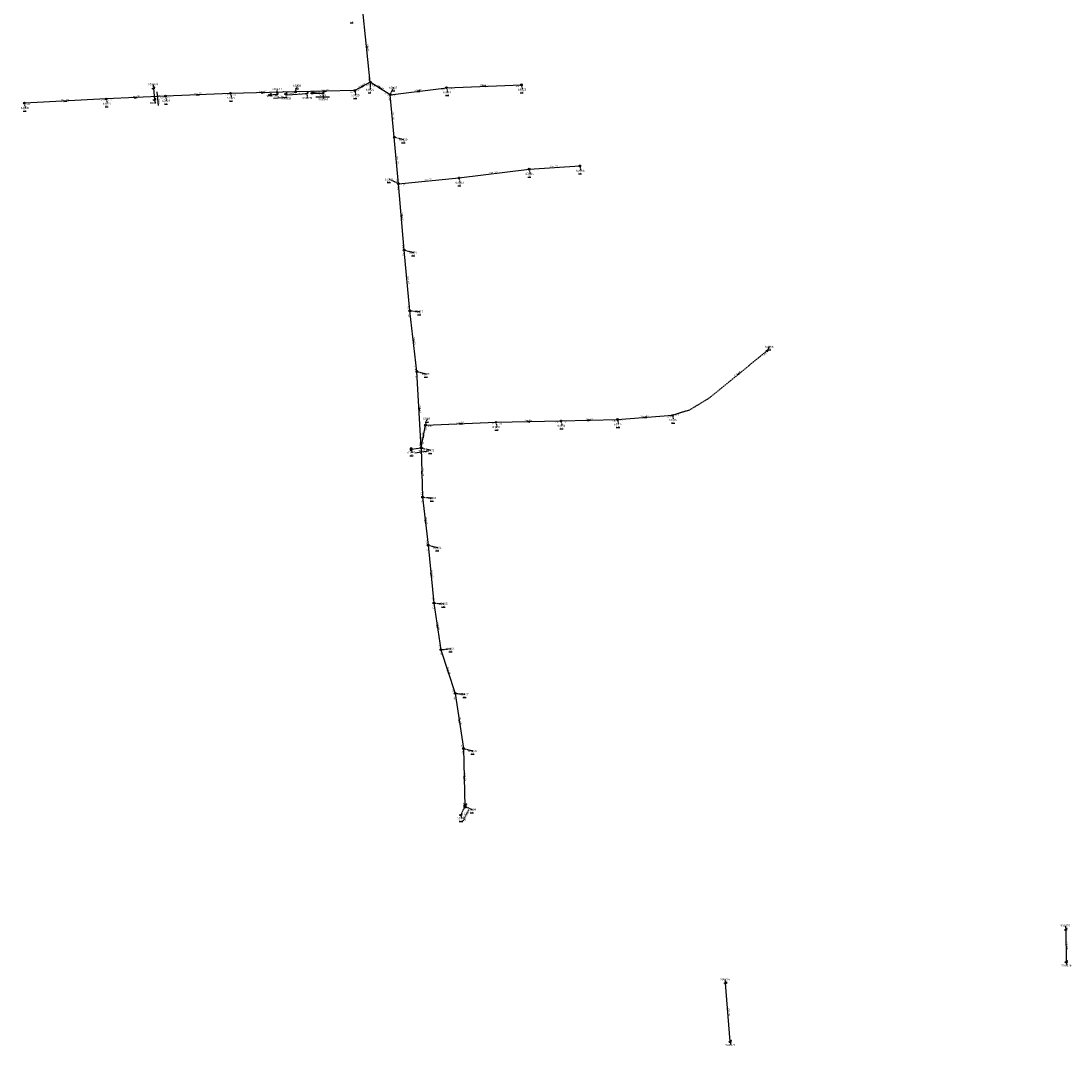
# Model space of a CAD drawing. Extents: x 188323 to 208361, y 565368 to 574910.
# Tile 226 of 256: x 198269 to 199012, y 573180 to 573906. Entities that reach past the tile are written whole.
import ezdxf

# ---------------------------------------------------------------- set-up
doc = ezdxf.new("R2010")
doc.units = 0
for name, pattern in [('BORDER', [1.75, 0.5, -0.25, 0.5, -0.25, 0, -0.25]), ('DASHDOT', [1, 0.5, -0.25, 0, -0.25]), ('DASHED', [0.75, 0.5, -0.25])]:
    doc.linetypes.add(name, pattern=pattern)
doc.layers.get('0').update_dxf_attribs({"linetype": 'CONTINUOUS'})
for name, color, linetype in [('RIO-AFM', 7, 'CONTINUOUS'), ('RIO-BOK', 7, 'CONTINUOUS'), ('RIO-DET', 7, 'CONTINUOUS'), ('RIO-KNP', 7, 'CONTINUOUS'), ('RIO-KNR', 7, 'CONTINUOUS'), ('RIO-LAG', 7, 'CONTINUOUS'), ('RIO-LAG_0B', 7, 'CONTINUOUS'), ('RIO-LAG_2B', 7, 'DASHED'), ('RIO-LAG_4', 7, 'BORDER'), ('RIO-LEN', 7, 'CONTINUOUS'), ('RIO-MVD', 1, 'CONTINUOUS'), ('RIO-VRB', 6, 'DASHDOT'), ('RIO-VRH', 7, 'CONTINUOUS')]:
    doc.layers.add(name, color=color, linetype=linetype)
doc.styles.add('RIO-TXT', font='isocp.shx')

# ---------------------------------------------------------------- blocks, each defined once
blk = doc.blocks.new('L_VHR')
blk.add_lwpolyline([(-0.5, 0), (0.5, 0), (-0.5, 0.15), (-0.5, -0.15), (0.5, 0)])
blk = doc.blocks.new('K_RGM')
blk.add_lwpolyline([(-0.6, 0.6), (-0.6, -0.6), (0.6, -0.6), (0.6, 0.6)], close=True)
blk.add_solid([(-0.6, 0.6), (0, 0.6), (-0.6, -0.6), (0, -0.6)])
at = {"style": 'RIO-TXT', "flags": 1}
blk.add_attdef('KNOOPNAAM', (2, 2), '', height=1, dxfattribs=at)
blk = doc.blocks.new('K_IPG')
blk.add_circle((0, 0), 0.5)
for points in [[(0, 0), (-0.5, 0), (-0.433013, 0.25)], [(0, 0), (-0.433013, -0.25), (-0.5, 0)], [(0, 0), (-0.433013, 0.25), (-0.25, 0.433013)], [(0, 0), (-0.25, -0.433013), (-0.433013, -0.25)], [(0, 0), (-0.25, 0.433013), (0, 0.5)], [(0, 0), (0, -0.5), (-0.25, -0.433013)], [(0, 0), (0, 0.5), (0.25, 0.433013)], [(0, 0), (0.25, 0.433013), (0.433013, 0.25)], [(0, 0), (0.433013, 0.25), (0.5, 0)], [(0, 0), (0.5, 0), (0.433013, -0.25)], [(0, 0), (0.433013, -0.25), (0.25, -0.433013)], [(0, 0), (0.25, -0.433013), (0, -0.5)]]:
    blk.add_solid(points)
at = {"style": 'RIO-TXT', "flags": 1}
blk.add_attdef('KNOOPNAAM', (2, 2), '', height=1, dxfattribs=at)
blk = doc.blocks.new('K_OVL')
for points in [[(0.6, 0.6), (-0.6, 0.6), (-0.6, -0.6), (0.6, -0.6)], [(1, 1.25), (0.474823, 0.983111), (0.413034, 1.369554)]]:
    blk.add_lwpolyline(points, close=True)
blk.add_arc((0.81571, 0.439293), 0.83139, 77.193131, 168.854604)
blk.add_solid([(-0.6, 0.6), (0.6, 0.6), (-0.6, -0.6), (0.6, -0.6)])
at = {"style": 'RIO-TXT', "flags": 1}
blk.add_attdef('KNOOPNAAM', (2, 2), '', height=1, dxfattribs=at)
blk = doc.blocks.new('K_UTB')
blk.add_lwpolyline([(0.5, 0.15), (0.5, -0.3), (-0.5, -0.3), (-0.5, 0.15), (-0.45, 0.15), (-0.45, -0.25), (0, -0.25), (0.45, -0.25), (0.45, 0.15)], close=True)
blk.add_lwpolyline([(0.85, 0.6), (0.55, 0.65), (0.614828, 0.459583), (0.850842, 0.598937)])
blk.add_arc((0.85, -0.25), 0.85, 90, 180)
at = {"style": 'RIO-TXT', "flags": 1}
blk.add_attdef('KNOOPNAAM', (2, 2), '', height=1, dxfattribs=at)
blk = doc.blocks.new('K_IPD')
blk.add_lwpolyline([(-0.496027, 0.307994), (0.503973, 0.307994), (0.003973, -0.558031)], close=True)
blk.add_solid([(-0.496027, 0.307994), (0.503973, 0.307994), (0.003973, -0.558031)])
at = {"style": 'RIO-TXT', "flags": 1}
blk.add_attdef('KNOOPNAAM', (2, 2), '', height=1, dxfattribs=at)
blk = doc.blocks.new('989_06______63001___c163002_')
at = {"layer": 'RIO-LAG_0B'}
blk.add_line((0, 0), (9.722, 1.388), dxfattribs=at)
at = {"layer": 'RIO-AFM', "style": 'RIO-TXT'}
blk.add_text('r 400', height=0.9, rotation=8.1293, dxfattribs=at).set_placement((3.7209, 1.0366))
at = {"layer": 'RIO-BOK', "style": 'RIO-TXT'}
blk.add_text('-1.32', height=0.9, rotation=8.1293, dxfattribs=at).set_placement((5.8603, -0.577))
at = {"layer": 'RIO-LEN', "style": 'RIO-TXT'}
blk.add_text('7m', height=0.9, rotation=8.1293, dxfattribs=at).set_placement((2.1172, 0.8075))
blk = doc.blocks.new('992_06______63009___c263010_')
at = {"layer": 'RIO-LAG_4'}
blk.add_line((0, 0), (-4.39, -8.786), dxfattribs=at)
at = {"layer": 'RIO-AFM', "style": 'RIO-TXT'}
blk.add_text('r 400', height=0.9, rotation=423.4286, dxfattribs=at).set_placement((-3.1264, -5.1354))
at = {"layer": 'RIO-BOK', "style": 'RIO-TXT'}
for p in [(-2.5122, -8.1589), (-0.5822, -4.2929)]:
    blk.add_text('-0.94', height=0.9, rotation=423.4286, dxfattribs=at).set_placement(p)
at = {"layer": 'RIO-LEN', "style": 'RIO-TXT'}
blk.add_text('7m', height=0.9, rotation=423.4286, dxfattribs=at).set_placement((-3.85, -6.5848))
blk = doc.blocks.new('1282_90______900269____900270_')
at = {"layer": 'RIO-LAG'}
blk.add_line((0, 0), (0.948, -9.776), dxfattribs=at)
at = {"layer": 'RIO-AFM', "style": 'RIO-TXT'}
blk.add_text('r 300', height=0.9, rotation=275.5157, dxfattribs=at).set_placement((0.8677, -3.7644))
at = {"layer": 'RIO-LEN', "style": 'RIO-TXT'}
blk.add_text('8m', height=0.9, rotation=275.5157, dxfattribs=at).set_placement((0.7112, -2.1519))
blk = doc.blocks.new('1312_90______900536____900537_')
at = {"layer": 'RIO-LAG'}
blk.add_line((0, 0), (9.794, 0.714), dxfattribs=at)
at = {"layer": 'RIO-AFM', "style": 'RIO-TXT'}
blk.add_text('r 300', height=0.9, rotation=4.17, dxfattribs=at).set_placement((3.7831, 0.7772))
at = {"layer": 'RIO-LEN', "style": 'RIO-TXT'}
blk.add_text('5m', height=0.9, rotation=4.17, dxfattribs=at).set_placement((2.1674, 0.6594))
blk = doc.blocks.new('1313_90______900540____900541_')
at = {"layer": 'RIO-LAG'}
blk.add_line((0, 0), (9.82, 0.026), dxfattribs=at)
at = {"layer": 'RIO-AFM', "style": 'RIO-TXT'}
blk.add_text('r 300', height=0.9, rotation=0.1557, dxfattribs=at).set_placement((3.8287, 0.5104))
at = {"layer": 'RIO-LEN', "style": 'RIO-TXT'}
blk.add_text('7m', height=0.9, rotation=0.1557, dxfattribs=at).set_placement((2.2087, 0.506))

msp = doc.modelspace()

# ---------------------------------------------------------------- linework, layer by layer
at = {"layer": 'RIO-LAG'}
for p, q in [((198362.368, 573858.56), (198363.136, 573850.496)), ((198444.864, 573853.952), (198449.664, 573854.336)), ((198474.816, 573855.104), (198482.176, 573855.104)), ((199008.4, 573262.72), (199008.736, 573239.808)), ((198770.784, 573183.424), (198767.504, 573224.832))]:
    msp.add_line(p, q, dxfattribs=at)
msp.add_lwpolyline([(198455.984, 573854.656), (198457.504, 573854.016), (198470.928, 573854.912)], dxfattribs=at)
at = {"layer": 'RIO-LAG_0B'}
for p, q in [((198516, 573862.976), (198511.008, 573910.976)), ((198516, 573862.976), (198504.992, 573857.024)), ((198530, 573854.016), (198516, 573862.976)), ((198530, 573854.016), (198570, 573859.008)), ((198570, 573859.008), (198623.008, 573860.992)), ((198328.992, 573851.008), (198271.008, 573848)), ((198371.008, 573852.992), (198328.992, 573851.008)), ((198416.992, 573854.976), (198371.008, 573852.992)), ((198463.008, 573856), (198416.992, 573854.976)), ((198504.992, 573857.024), (198463.008, 573856)), ((198532.992, 573824), (198530, 573854.016)), ((198536, 573790.976), (198532.992, 573824)), ((198578.784, 573795.072), (198628.416, 573801.28)), ((198628.416, 573801.28), (198664.288, 573803.584)), ((198536, 573790.976), (198578.784, 573795.072)), ((198540, 573744), (198536, 573790.976)), ((198544, 573700.992), (198540, 573744)), ((198548.992, 573657.984), (198544, 573700.992)), ((198552, 573603.968), (198548.992, 573657.984)), ((198691.008, 573624), (198730, 573627.008)), ((198552, 573603.968), (198555.008, 573619.968)), ((198555.008, 573619.968), (198604.992, 573622.016)), ((198604.992, 573622.016), (198651.008, 573622.976)), ((198651.008, 573622.976), (198691.008, 573624)), ((198544.992, 573603.008), (198552, 573603.968)), ((198552, 573603.968), (198552.992, 573569.024)), ((198552.992, 573569.024), (198556.992, 573534.976)), ((198556.992, 573534.976), (198560.992, 573494.016)), ((198560.992, 573494.016), (198566, 573460.992)), ((198566, 573460.992), (198576, 573430.016)), ((198576, 573430.016), (198582, 573390.976)), ((198582, 573390.976), (198583.008, 573350.016))]:
    msp.add_line(p, q, dxfattribs=at)
at = {"layer": 'RIO-LAG_2B'}
msp.add_lwpolyline([(198796.832, 573672.576), (198756.176, 573639.296), (198741.904, 573630.592), (198730, 573627.008)], dxfattribs=at)
at = {"layer": 'RIO-LAG_4'}
msp.add_line((198583.008, 573350.016), (198580, 573344), dxfattribs=at)
at = {"layer": 'RIO-VRB'}
for p, q in [((198362.36, 573858.56), (198362.3597, 573861.335)), ((198449.67, 573854.33), (198450.2035, 573858.0584)), ((198463, 573856), (198464.3933, 573860.5294)), ((198516, 573863), (198516.0029, 573857.625)), ((198530, 573854), (198532.537, 573859.0953)), ((198570, 573859), (198570.7071, 573855.6868)), ((198623, 573861), (198623.7071, 573857.6868)), ((198329, 573851), (198329.7071, 573847.6868)), ((198363.14, 573850.47), (198363.6735, 573848.1416)), ((198371, 573853), (198371.7071, 573849.6868)), ((198417, 573855), (198417.7071, 573851.6868)), ((198444.87, 573853.98), (198446.2036, 573853.0903)), ((198455.98, 573854.67), (198456.6871, 573851.3568)), ((198470.93, 573854.94), (198471.6371, 573851.6268)), ((198474.82, 573855.11), (198476.895, 573855.81)), ((198482.18, 573855.13), (198483.0606, 573850.832)), ((198505, 573857), (198505.7071, 573853.6868)), ((198271, 573848), (198271.7071, 573844.6868)), ((198533, 573824), (198539.6482, 573822.28)), ((198628.41, 573801.3), (198629.1171, 573797.9868)), ((198664.28, 573803.6), (198664.9871, 573800.2868)), ((198536, 573791), (198529.351, 573794.1179)), ((198578.78, 573795.08), (198579.4871, 573791.7668)), ((198540, 573744), (198546.6482, 573742.28)), ((198544, 573701), (198550.9675, 573700.4713)), ((198796.83, 573672.56), (198798.8064, 573675.6158)), ((198549, 573658), (198555.6482, 573656.28)), ((198730, 573627), (198730.7071, 573623.6868)), ((198555, 573620), (198556.3933, 573624.5294)), ((198605, 573622), (198605.7071, 573618.6868)), ((198651, 573623), (198651.7071, 573619.6868)), ((198691, 573624), (198691.7071, 573620.6868)), ((198545, 573603), (198545.5335, 573600.6716)), ((198552, 573604), (198558.6482, 573602.28)), ((198553, 573569), (198559.9675, 573568.4713)), ((198557, 573535), (198563.6482, 573533.28)), ((198561, 573494), (198567.9675, 573493.4713)), ((198566, 573461), (198573.075, 573461.7)), ((198576, 573430), (198582.9675, 573429.4713)), ((198582, 573391), (198588.6482, 573389.28)), ((198583, 573350), (198588.2609, 573347.6622)), ((198580, 573344), (198580.5335, 573341.6716)), ((199008.4, 573262.73), (199008.3997, 573265.505)), ((199008.74, 573239.83), (199009.2735, 573237.5016)), ((198767.5, 573224.8), (198767.4997, 573227.575)), ((198770.78, 573183.41), (198771.3135, 573181.0816))]:
    msp.add_line(p, q, dxfattribs=at)

# ---------------------------------------------------------------- block references
at = {"layer": 'RIO-DET'}
for name, p in [('1282_90______900269____900270_', (198364.864, 573856.064)), ('1312_90______900536____900537_', (198447.376, 573851.456)), ('1313_90______900540____900541_', (198477.312, 573852.608)), ('989_06______63001___c163002_', (198547.504, 573600.512)), ('992_06______63009___c263010_', (198585.504, 573347.52))]:
    msp.add_blockref(name, p, dxfattribs=at)
at = {"layer": 'RIO-KNP', "xscale": 1.25, "yscale": 1.25, "zscale": 1.25}
for name, p in [('K_UTB', (198362.368, 573858.56)), ('K_IPG', (198504.992, 573857.024)), ('K_IPG', (198516, 573862.976)), ('K_IPG', (198570, 573859.008)), ('K_IPG', (198623.008, 573860.992)), ('K_IPG', (198328.992, 573851.008)), ('K_UTB', (198363.136, 573850.496)), ('K_IPG', (198371.008, 573852.992)), ('K_IPG', (198416.992, 573854.976)), ('K_UTB', (198444.864, 573853.952)), ('K_UTB', (198449.664, 573854.336)), ('K_UTB', (198455.984, 573854.656)), ('K_IPG', (198463.008, 573856)), ('K_UTB', (198470.928, 573854.912)), ('K_UTB', (198474.816, 573855.104)), ('K_UTB', (198482.176, 573855.104)), ('K_IPG', (198530, 573854.016)), ('K_IPG', (198271.008, 573848)), ('K_IPG', (198532.992, 573824)), ('K_IPG', (198628.416, 573801.28)), ('K_IPG', (198664.288, 573803.584)), ('K_IPG', (198536, 573790.976)), ('K_IPG', (198578.784, 573795.072)), ('K_IPG', (198540, 573744)), ('K_IPG', (198544, 573700.992)), ('K_IPD', (198796.832, 573672.576)), ('K_IPG', (198548.992, 573657.984)), ('K_IPD', (198730, 573627.008)), ('K_IPG', (198555.008, 573619.968)), ('K_IPG', (198604.992, 573622.016)), ('K_IPG', (198651.008, 573622.976)), ('K_IPG', (198691.008, 573624)), ('K_IPG', (198552, 573603.968)), ('K_RGM', (198544.992, 573603.008)), ('K_IPG', (198552.992, 573569.024)), ('K_IPG', (198556.992, 573534.976)), ('K_IPG', (198560.992, 573494.016)), ('K_IPG', (198566, 573460.992)), ('K_IPG', (198576, 573430.016)), ('K_IPG', (198582, 573390.976)), ('K_OVL', (198583.008, 573350.016)), ('K_UTB', (198580, 573344)), ('K_UTB', (199008.4, 573262.72)), ('K_UTB', (199008.736, 573239.808)), ('K_UTB', (198767.504, 573224.832)), ('K_UTB', (198770.784, 573183.424))]:
    msp.add_blockref(name, p, dxfattribs=at)
at = {"layer": 'RIO-VRH', "xscale": 2, "yscale": 2, "zscale": 2}
for p, rotation in [((198513.5, 573887), 275.9554), ((198510.5, 573860), 388.6076), ((198523, 573858.5), 327.2681), ((198596.5, 573860), 182.1609), ((198350, 573852), 362.726), ((198394, 573854), 362.4893), ((198440, 573855.5), 361.2452), ((198484, 573856.5), 361.3638), ((198550, 573856.5), 187.1243), ((198300, 573849.5), 362.9606), ((198538, 573767.5), 274.8731), ((198546.5, 573679.5), 276.6409), ((198776.505, 573655.93), 219.2862), ((198550.5, 573631), 273.1886), ((198580, 573621), 182.2904), ((198628, 573622.5), 181.2452), ((198671, 573623.5), 1.432), ((198710.5, 573625.5), 184.3983), ((198553.5, 573612), 259.3723), ((198552.5, 573586.5), 451.6455), ((198555, 573552), 456.7182), ((198559, 573514.5), 455.5807), ((198563.5, 573477.5), 458.6238), ((198571, 573445.5), 467.886), ((198579, 573410.5), 458.7544), ((198582.5, 573370.5), 451.4061)]:
    msp.add_blockref('L_VHR', p, dxfattribs=dict(at, rotation=rotation))

# ---------------------------------------------------------------- texts
at = {"layer": 'RIO-AFM', "style": 'RIO-TXT'}
for s, rotation, p in [('r 300', 275.9554, (198513.928, 573887.8596)), ('r 300', 361.3638, (198483.1773, 573856.9934)), ('r 300', 388.6076, (198509.5472, 573860.0538)), ('r 300', 327.2681, (198522.5913, 573859.3628)), ('r 300', 7.1243, (198549.1342, 573856.8957)), ('r 300', 2.1609, (198595.6714, 573860.4691)), ('r 200', 362.9606, (198299.1638, 573849.9753)), ('r 200', 362.726, (198349.166, 573852.4737)), ('r 300', 362.4893, (198393.168, 573854.4784)), ('r 300', 361.2452, (198439.1783, 573855.9963)), ('r 300', 337.3027, (198456.1903, 573855.124)), ('r 400', 275.7191, (198531.9259, 573839.8572)), ('r 400', 275.203, (198534.9345, 573808.3531)), ('r 300', 7.1428, (198602.7291, 573798.5854)), ('r 300', 3.6684, (198645.5044, 573802.8971)), ('r 300', 5.4474, (198556.5362, 573793.4608)), ('r 400', 274.8731, (198538.4438, 573768.3514)), ('r 400', 275.3231, (198542.4359, 573723.3546)), ('r 400', 276.6409, (198546.9161, 573680.3645)), ('r 160', 399.2862, (198775.5507, 573655.8161)), ('r 400', 273.1886, (198550.9709, 573631.8378)), ('r 250', 4.3983, (198709.654, 573625.9364)), ('r 250', 2.2904, (198579.1703, 573621.4672)), ('r 250', 1.2452, (198627.179, 573622.9823)), ('r 250', 1.432, (198670.1776, 573623.9796)), ('r 250', 79.3723, (198552.8592, 573611.2957)), ('r 400', 271.6455, (198552.9872, 573587.3246)), ('r 400', 276.7182, (198555.4121, 573552.8646)), ('r 400', 275.5807, (198559.4314, 573515.3565)), ('r 400', 278.6238, (198563.8829, 573478.3778)), ('r 400', 287.886, (198571.2363, 573446.4281)), ('r 400', 278.7544, (198579.3828, 573411.3791)), ('r 400', 271.4061, (198582.9926, 573371.3226)), ('r 500', 270.8596, (199009.0647, 573252.0979)), ('r 500', 274.5396, (198769.587, 573204.9536))]:
    msp.add_text(s, height=0.9, rotation=rotation, dxfattribs=at).set_placement(p)
at = {"layer": 'RIO-BOK', "style": 'RIO-TXT'}
for s, rotation, p in [('-0.91', 275.9554, (198514.2106, 573866.9358)), ('-0.27', 388.6076, (198506.8996, 573856.4424)), ('-0.31', 388.6076, (198513.0682, 573859.8122)), ('-0.91', 327.2681, (198516.4216, 573861.0657)), ('-0.97', 7.1243, (198566.1048, 573857.1022)), ('-0.97', 2.1609, (198571.4516, 573857.6538)), ('-0.87', 2.1609, (198618.9548, 573859.4464)), ('0.72', 362.9606, (198325.5154, 573849.4525)), ('0.72', 362.726, (198330.4656, 573849.6691)), ('0.34', 362.726, (198367.5095, 573851.4566)), ('0.14', 362.4893, (198372.4601, 573851.663)), ('0.03', 362.4893, (198413.5032, 573853.4736)), ('0.03', 361.2452, (198418.4307, 573853.6317)), ('-0.11', 361.2452, (198458.9306, 573854.5378)), ('-0.11', 361.3638, (198464.4336, 573854.6346)), ('-0.27', 361.3638, (198500.9337, 573855.5268)), ('-1.03', 327.2681, (198525.7987, 573855.046)), ('-1.03', 275.7191, (198528.7472, 573852.4671)), ('-1.03', 7.1243, (198531.5626, 573852.7844)), ('0.82', 362.9606, (198272.4711, 573846.6751)), ('-1.23', 275.203, (198534.2529, 573794.9575)), ('-1.23', 5.4474, (198537.5264, 573789.7392)), ('-1.23', 274.8731, (198534.7247, 573789.4857)), ('-1.26', 274.8731, (198538.2845, 573747.9691)), ('-1.26', 275.3231, (198538.7366, 573742.4758)), ('-1.26', 275.3231, (198542.2509, 573704.955)), ('-1.26', 276.6409, (198542.772, 573699.4471)), ('-0.60', 399.2862, (198794.5238, 573668.9038)), ('-1.28', 276.6409, (198547.1605, 573661.9138)), ('-1.28', 273.1886, (198547.6807, 573656.5239)), ('-0.79', 376.6402, (198731.7427, 573626.0606)), ('-1.24', 2.2904, (198556.4546, 573618.6571)), ('-1.12', 2.2904, (198600.958, 573620.4372)), ('-1.12', 1.2452, (198606.4299, 573620.6308)), ('-1.04', 1.2452, (198646.9303, 573621.5112)), ('-1.04', 1.432, (198652.4343, 573621.6354)), ('-1.14', 1.432, (198686.9356, 573622.498)), ('-1.14', 4.3983, (198692.503, 573622.7115)), ('-0.79', 4.3983, (198726.019, 573625.2896)), ('-1.24', 79.3723, (198555.6202, 573615.7112)), ('-1.30', 273.1886, (198550.4064, 573608.0174)), ('-1.30', 79.3723, (198553.634, 573605.1178)), ('-1.27', 271.6455, (198550.6415, 573602.5599)), ('-1.21', 271.6455, (198551.5031, 573573.0585)), ('-1.21', 276.7182, (198551.7741, 573567.4455)), ('-1.18', 276.7182, (198555.1495, 573538.9104)), ('-1.18', 275.5807, (198555.7435, 573533.4701)), ('-1.15', 275.5807, (198559.2319, 573497.947)), ('-1.15', 278.6238, (198559.8265, 573492.4055)), ('-1.10', 278.6238, (198564.0199, 573464.8468)), ('-1.10', 287.886, (198565.0985, 573459.2374)), ('-1.08', 287.886, (198573.426, 573433.4781)), ('-1.08', 278.7544, (198574.8301, 573428.4029)), ('-1.01', 278.7544, (198580.015, 573394.843)), ('-1.01', 271.4061, (198580.6355, 573389.5656)), ('-1.00', 271.4061, (198581.5239, 573354.0648))]:
    msp.add_text(s, height=0.9, rotation=rotation, dxfattribs=at).set_placement(p)
at = {"layer": 'RIO-KNR', "style": 'RIO-TXT'}
for s, p in [('900269', (198358.5347, 573860.585)), ('900537', (198446.3785, 573857.3084)), ('63026', (198461.2058, 573859.7794)), ('63024', (198512.8154, 573856.875)), ('63021', (198529.3495, 573858.3453)), ('63023', (198620.5196, 573856.9368)), ('63028', (198368.5196, 573848.9368)), ('63027', (198414.5196, 573850.9368)), ('900536', (198442.3786, 573852.3403)), ('900538', (198452.8621, 573850.6068)), ('900539', (198467.8121, 573850.8768)), ('900540', (198473.07, 573855.06)), ('900541', (198479.2356, 573850.082)), ('63025', (198502.5196, 573852.9368)), ('63022', (198567.5196, 573854.9368)), ('63030', (198268.5196, 573843.9368)), ('63029', (198326.5196, 573846.9368)), ('900270', (198359.8485, 573847.3916)), ('63020', (198536.4607, 573821.53)), ('63064', (198625.9296, 573797.2368)), ('63065', (198661.7996, 573799.5368)), ('63019', (198526.1635, 573793.3679)), ('63063', (198576.2996, 573791.0168)), ('63018', (198543.4607, 573741.53)), ('63017', (198547.78, 573699.7213)), ('63066', (198795.6189, 573674.8658)), ('63016', (198552.4607, 573655.53)), ('63011', (198553.2058, 573623.7794)), ('63012', (198602.5196, 573617.9368)), ('63013', (198648.5196, 573618.9368)), ('63014', (198688.5196, 573619.9368)), ('63015', (198727.5196, 573622.9368)), ('63001', (198542.346, 573599.9216)), ('63002', (198555.4607, 573601.53)), ('63003', (198556.78, 573567.7213)), ('63004', (198560.4607, 573532.53)), ('63005', (198564.78, 573492.7213)), ('63006', (198569.8875, 573460.95)), ('63007', (198579.78, 573428.7213)), ('63008', (198585.4607, 573388.53)), ('63009', (198585.0734, 573346.9122)), ('63010', (198577.346, 573340.9216)), ('900275', (199004.5747, 573264.755)), ('900276', (199005.4485, 573236.7516)), ('900274', (198763.6747, 573226.825)), ('900273', (198767.4885, 573180.3316))]:
    msp.add_text(s, height=1.5, dxfattribs=at).set_placement(p)
at = {"layer": 'RIO-LEN', "style": 'RIO-TXT'}
for s, rotation, p in [('48m', 275.9554, (198513.7029, 573890.0078)), ('42m', 361.3638, (198481.018, 573856.9406)), ('13m', 388.6076, (198507.6516, 573859.0182)), ('17m', 327.2681, (198520.7736, 573860.5297)), ('40m', 7.1243, (198546.9909, 573856.6277)), ('53m', 2.1609, (198593.513, 573860.3876)), ('58m', 362.9606, (198297.0068, 573849.8624)), ('42m', 362.726, (198347.0085, 573852.3696)), ('46m', 362.4893, (198391.0101, 573854.3832)), ('46m', 361.2452, (198437.0189, 573855.948)), ('15m', 337.3027, (198454.197, 573855.9563)), ('30m', 275.7191, (198531.7096, 573842.0063)), ('33m', 275.203, (198534.7376, 573810.5041)), ('50m', 7.1428, (198600.5858, 573798.3168)), ('36m', 3.6684, (198643.3488, 573802.7589)), ('43m', 5.4474, (198554.386, 573793.2558)), ('47m', 274.8731, (198538.2593, 573770.5035)), ('43m', 275.3231, (198542.2345, 573725.5052)), ('43m', 276.6409, (198546.6653, 573682.5098)), ('82m', 399.2862, (198773.8799, 573654.4472)), ('54m', 273.1886, (198550.8497, 573633.9944)), ('50m', 2.2904, (198577.012, 573621.3809)), ('46m', 1.2452, (198625.0195, 573622.9353)), ('40m', 1.432, (198668.0183, 573623.9256)), ('39m', 4.3983, (198707.5004, 573625.7707)), ('16m', 79.3723, (198552.4612, 573609.1727)), ('35m', 271.6455, (198552.9242, 573589.4837)), ('34m', 276.7182, (198555.1584, 573555.0096)), ('41m', 275.5807, (198559.2203, 573517.5062)), ('33m', 278.6238, (198563.5579, 573480.5132)), ('33m', 287.886, (198570.5719, 573448.4834)), ('39m', 278.7544, (198579.053, 573413.5138)), ('41m', 271.4061, (198582.9385, 573373.4819)), ('23m', 270.8596, (199009.0312, 573254.2577)), ('42m', 274.5396, (198769.415, 573207.1067))]:
    msp.add_text(s, height=0.9, rotation=rotation, dxfattribs=at).set_placement(p)
at = {"layer": 'RIO-MVD', "style": 'RIO-TXT'}
for s, p in [('%%U1.01', (198501.7959, 573905.0809)), ('%%U1.28', (198462.8633, 573858.3794)), ('%%U0.96', (198531.007, 573856.9453)), ('%%U1.49', (198416.1771, 573849.5368)), ('%%U1.35', (198504.1771, 573851.5368)), ('%%U1.10', (198514.4729, 573855.475)), ('%%U0.87', (198569.1771, 573853.5368)), ('%%U1.02', (198622.1771, 573855.5368)), ('%%U1.70', (198270.1771, 573842.5368)), ('%%U1.75', (198328.1771, 573845.5368)), ('%%U1.59', (198370.1771, 573847.5368)), ('%%U0.99', (198538.1182, 573820.13)), ('%%U1.20', (198663.4571, 573798.1368)), ('%%U0.96', (198527.821, 573791.9679)), ('%%U1.09', (198577.9571, 573789.6168)), ('%%U1.12', (198627.5871, 573795.8368)), ('%%U0.90', (198545.1182, 573740.13)), ('%%U0.90', (198549.4375, 573698.3213)), ('%%U0.57', (198797.2764, 573673.4658)), ('%%U0.87', (198554.1182, 573654.13)), ('%%U0.67', (198554.8633, 573622.3794)), ('%%U0.38', (198690.1771, 573618.5368)), ('%%U0.45', (198729.1771, 573621.5368)), ('%%U0.49', (198604.1771, 573616.5368)), ('%%U0.52', (198650.1771, 573617.5368)), ('%%U0.65', (198544.0035, 573598.5216)), ('%%U0.59', (198557.1182, 573600.13)), ('%%U0.57', (198558.4375, 573566.3213)), ('%%U0.48', (198562.1182, 573531.13)), ('%%U0.49', (198566.4375, 573491.3213)), ('%%U0.47', (198571.545, 573459.55)), ('%%U0.43', (198581.4375, 573427.3213)), ('%%U0.38', (198587.1182, 573387.13)), ('%%U0.24', (198586.7309, 573345.5122)), ('%%U0.43', (198579.0035, 573339.5216))]:
    msp.add_text(s, height=0.9, dxfattribs=at).set_placement(p)

doc.saveas('drawing.dxf')
